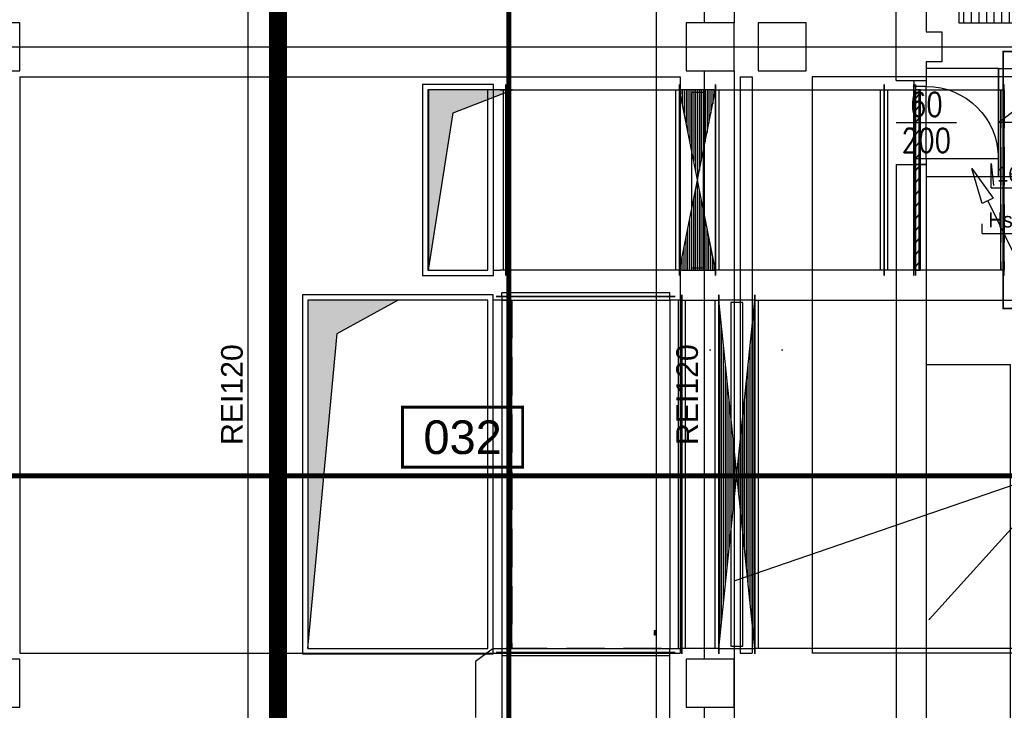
# Model space of a CAD drawing. Header units: centimetres. Extents: x -156440 to 298236, y -263599 to 81430.
# Tile 22 of 170: x 133674 to 141874, y -144757 to -139007. Entities that reach past the tile are written whole.
import ezdxf
from ezdxf.enums import TextEntityAlignment as Align

# ---------------------------------------------------------------- set-up
doc = ezdxf.new("R2010")
doc.units = ezdxf.units.CM
doc.header["$LTSCALE"] = 50
doc.header["$PDMODE"] = 35
doc.header["$PDSIZE"] = 0.1
for name, pattern in [('01-101 Went PP Poziom -2$0$DASHDOT2', [12.7, 6.35, -3.175, 0, -3.175]), ('01-101 Went PP Poziom -2$0$Przekrój 3a-3a$0$HIDDEN', [9.525, 6.35, -3.175]), ('Kondygnacja -2$0$DIVIDE', [31.75, 12.7, -6.35, 0, -6.35, 0, -6.35]), ('Kondygnacja -2$0$HIDDEN2', [4.7625, 3.175, -1.5875]), ('Kondygnacja -2$0$PHANTOM2', [31.75, 15.875, -3.175, 3.175, -3.175, 3.175, -3.175]), ('Osie rzutów$0$DASHDOT2', [12.7, 6.35, -3.175, 0, -3.175])]:
    doc.linetypes.add(name, pattern=pattern)
doc.layers.get('0').update_dxf_attribs({"color": 8})
doc.layers.get('DEFPOINTS').update_dxf_attribs({"color": 8})
for name, color, linetype in [('01-101 Went PP Poziom -2$0$L_linie przekrojowe', 213, 'Continuous'), ('01-101 Went PP Poziom -2$0$L_Nawiew', 3, 'Continuous'), ('01-101 Went PP Poziom -2$0$L_wymiary', 2, 'Continuous'), ('01-101 Went PP Poziom -2$0$L_Wywiew', 6, 'Continuous'), ('bgde-tekst', 7, 'Continuous'), ('Kondygnacja -2$0$ARCH_ETAPOWANIE', 8, 'Kondygnacja -2$0$DIVIDE'), ('Kondygnacja -2$0$ARCH_INFO_ETYK_DRZWI_IST', 8, 'Continuous'), ('Kondygnacja -2$0$ARCH_INFO_ODPORNOŚĆ OGNIOWA', 8, 'Continuous'), ('Kondygnacja -2$0$ARCH_INFO_OPISY', 8, 'Continuous'), ('Kondygnacja -2$0$ARCH_INFO_OPISY_IST', 8, 'Continuous'), ('Kondygnacja -2$0$ARCH_INFO_SCHODY_IST', 8, 'Continuous'), ('Kondygnacja -2$0$ARCH_KONSTR_POWYŻEJ RZUTU_IST', 8, 'Kondygnacja -2$0$HIDDEN2'), ('Kondygnacja -2$0$ARCH_MUROWANE_IST', 9, 'Continuous'), ('Kondygnacja -2$0$ARCH_ODWODNIENIE_IST', 8, 'Kondygnacja -2$0$PHANTOM2'), ('Kondygnacja -2$0$ARCH_SCHODY_IST', 8, 'Continuous'), ('Kondygnacja -2$0$ARCH_WIDOK_IST', 8, 'Continuous'), ('Kondygnacja -2$0$ARCH_ŚLUSARKA_DRZWI_IST', 8, 'Continuous'), ('Kondygnacja -2$0$ARCH_ŻELBET_IST', 9, 'Continuous'), ('Osie rzutów$0$ARCH_INFO_OSIE_IST', 8, 'Osie rzutów$0$DASHDOT2'), ('Pomieszczenia -2$0$ARCH_INFO_AREA_ETYKIETY_200', 8, 'Continuous')]:
    doc.layers.add(name, color=color, linetype=linetype)
doc.layers.add('01-101 Went PP Poziom -2$0$L_niedruk', color=6, linetype='Continuous', lineweight=13, plot=False)
for name, color, linetype, lineweight in [('bgde_fundamenty pod urządzenia', 7, 'Continuous', 35), ('Kondygnacja -2$0$_SP KORYTA', 8, 'Continuous', 25), ('Kondygnacja -2$0$ARCH_INFO_WYMIARY', 8, 'Continuous', 9)]:
    doc.layers.add(name, color=color, linetype=linetype, lineweight=lineweight)
doc.styles.add('Kondygnacja -2$0$Arial', font='ARIAL.TTF')
doc.styles.add('Kondygnacja -2$0$Kondygnacja -2$0$Standard', font='txt')
doc.styles.add('Kondygnacja -2$0$Romans', font='Romans.shx', dxfattribs={"width": 0.7})
doc.styles.add('Kondygnacja -2$0$ROMANS-50-CM', font='romans.shx', dxfattribs={"width": 0.8, "height": 10})
doc.styles.add('Kondygnacja -2$0$Standard', font='txt')
doc.styles.add('Pomieszczenia -2$0$Arial', font='ARIAL.TTF')
doc.dimstyles.new('Kondygnacja -2$0$ISO-25', dxfattribs={"dimtxt": 2.5, "dimasz": 2.5, "dimexe": 1.25, "dimexo": 0.625, "dimtad": 1, "dimtxsty": 'Kondygnacja -2$0$Standard', "dimcen": 2.5, "dimadec": 0, "dimazin": 0, "dimtfac": 1, "dimtmove": 0, "dimatfit": 3, "dimfxl": 0, "dimarcsym": 0})
doc.dimstyles.new('Kondygnacja -2$0$Kondygnacja -2$0$ISO-25', dxfattribs={"dimtxt": 2.5, "dimasz": 2.5, "dimexe": 1.25, "dimexo": 0.625, "dimtad": 1, "dimtxsty": 'Kondygnacja -2$0$Kondygnacja -2$0$Standard', "dimcen": 2.5, "dimadec": 0, "dimazin": 0, "dimtfac": 1, "dimtmove": 0, "dimatfit": 3, "dimfxl": 0, "dimarcsym": 0})
doc.dimstyles.new('Kondygnacja -2$0$Wymiary 1-100', dxfattribs={"dimtxt": 12, "dimasz": 10, "dimexe": 5, "dimexo": 0, "dimgap": 4, "dimtad": 1, "dimrnd": 0.5, "dimzin": 12, "dimdsep": 46, "dimtxsty": 'Kondygnacja -2$0$Romans', "dimblk": 'Kondygnacja -2$0$_Oblique', "dimcen": 10, "dimdle": 10, "dimclrt": 55, "dimazin": 0, "dimtfac": 1, "dimtmove": 1, "dimatfit": 3, "dimfxl": 0, "dimtolj": 1, "dimtzin": 0, "dimarcsym": 0})

# ---------------------------------------------------------------- blocks, each defined once
blk = doc.blocks.new('Osie rzutów')
at = {"layer": 'Osie rzutów$0$ARCH_INFO_OSIE_IST', "ltscale": 10}
for p, q in [((6200, 12510), (6200, 4800)), ((6200, 12510), (6200, 4571.18)), ((6260, 12510), (6260, 4623.26)), ((4436.24, 8000), (15156.54, 8000))]:
    blk.add_line(p, q, dxfattribs=at)
blk = doc.blocks.new('Kondygnacja -2$0$_Dot')
at = {"color": 0, "linetype": 'ByBlock', "lineweight": -2}
blk.add_line((-0.5, 0), (-1, 0), dxfattribs=at)
at = {"color": 0, "linetype": 'ByBlock', "const_width": 0.5}
blk.add_lwpolyline([(-0.25, 0, 1), (0.25, 0, 1)], format="xyb", close=True, dxfattribs=at)
blk = doc.blocks.new('Kondygnacja -2$0$_Oblique')
at = {"color": 0, "linetype": 'ByBlock', "lineweight": -2}
blk.add_line((-0.5, -0.5), (0.5, 0.5), dxfattribs=at)
blk = doc.blocks.new('*D189')
at = {"layer": 'DEFPOINTS', "color": 0}
for p in [(138630.1, -130791.8), (138630.1, -157431.8), (138974.1, -157431.8)]:
    blk.add_point(p, dxfattribs=at)
at = {"layer": 'Kondygnacja -2$0$ARCH_INFO_WYMIARY', "color": 0, "lineweight": -2}
for p, q in [((138974.1, -130781.8), (138974.1, -157441.8)), ((138966.1, -130791.8), (138979.1, -130791.8)), ((138966.1, -157431.8), (138979.1, -157431.8))]:
    blk.add_line(p, q, dxfattribs=at)
at = {"layer": 'Kondygnacja -2$0$ARCH_INFO_WYMIARY', "color": 0, "lineweight": -2, "xscale": 10, "yscale": 10, "zscale": 10}
for p, rotation in [((138974.1, -130791.8), 90), ((138974.1, -157431.8), 270)]:
    blk.add_blockref('Kondygnacja -2$0$_Oblique', p, dxfattribs=dict(at, rotation=rotation))
at = {"layer": 'Kondygnacja -2$0$ARCH_INFO_WYMIARY', "color": 55, "insert": (138964.1, -144111.8), "char_height": 12, "attachment_point": 5, "rotation": 90, "style": 'Kondygnacja -2$0$Romans'}
blk.add_mtext('\\A1;26640', dxfattribs=at)
blk = doc.blocks.new('Kondygnacja -2$0$Kondygnacja -2$0$_Dot')
at = {"color": 0, "linetype": 'ByBlock', "lineweight": -2}
blk.add_line((-0.5, 0), (-1, 0), dxfattribs=at)
at = {"color": 0, "linetype": 'ByBlock', "const_width": 0.5}
blk.add_lwpolyline([(-0.25, 0, 1), (0.25, 0, 1)], format="xyb", close=True, dxfattribs=at)
blk = doc.blocks.new('Kondygnacja -2$0$DRZWI60')
at = {"color": 0}
blk.add_line((-30, 0), (-30, 60), dxfattribs=at)
at = {"color": 0, "lineweight": -3}
for p, q in [((0, -25), (0, 25)), ((-30, 0), (30, 0))]:
    blk.add_line(p, q, dxfattribs=at)
for points in [[(-35, -10), (-30, -10), (-30, 0), (-35, 0)], [(30, -10), (35, -10), (35, 0), (30, 0)]]:
    blk.add_lwpolyline(points, close=True, dxfattribs=at)
blk.add_arc((-30, 0), 60, 0, 90, dxfattribs=at)
blk = doc.blocks.new('Kondygnacja -2$0$konstukcja stropu -2')
at = {"layer": 'Kondygnacja -2$0$ARCH_KONSTR_POWYŻEJ RZUTU_IST', "ltscale": 10}
for p, q in [((5625, 7975), (6175, 7975)), ((5625, 7975), (5625, 7495)), ((6175, 7975), (6175, 7495)), ((6225, 7975), (6225, 7495)), ((6225, 7975), (6235, 7975)), ((6235, 7975), (6235, 7495)), ((6835, 7975), (6285, 7975)), ((6285, 7975), (6285, 7495)), ((5625, 7495), (6175, 7495)), ((6225, 7495), (6235, 7495)), ((6835, 7495), (6285, 7495))]:
    blk.add_line(p, q, dxfattribs=at)
blk = doc.blocks.new('Pomieszczenia -2$0$etykieta_numer')
at = {"color": 0, "linetype": 'ByBlock', "const_width": 2.44}
blk.add_lwpolyline([(-50, -50), (-50, 0), (50, 0), (50, -50)], close=True, dxfattribs=at)
at = {"color": 0, "linetype": 'ByBlock', "style": 'Pomieszczenia -2$0$Arial'}
blk.add_attdef('AECAREA:NUMER_LOKALU', text='', height=28, dxfattribs=at).set_placement((0, -25), align=Align.MIDDLE)
blk = doc.blocks.new('*U489')
at = {"color": 0, "linetype": 'ByBlock', "lineweight": -2}
for p, q in [((470, 0, 750), (239, 0, 750)), ((500, 0, 750), (470, 0, 750)), ((239, 0, -750), (470, 0, -750)), ((470, 0, -750), (500, 0, -750))]:
    blk.add_line(p, q, dxfattribs=at)
at = {"linetype": 'Continuous', "lineweight": -3}
blk.add_line((470, 0, -750), (470, 0, 750), dxfattribs=at)
at = {"linetype": 'Continuous', "lineweight": -2}
for p, q in [((500, 0, 750), (500, 0, -750)), ((500, 0, 795), (500, 0, 750)), ((500, 0, -750), (500, 0, -795))]:
    blk.add_line(p, q, dxfattribs=at)
at = {"layer": '01-101 Went PP Poziom -2$0$L_niedruk', "linetype": 'Continuous', "lineweight": -3}
for p, q in [((239, 0, 750), (239, 0, -750)), ((239, 0, 750), (239, 0, 750)), ((239, 0, -750), (239, 0, 750)), ((239, 0, 750), (239, 0, 750)), ((239, 0, 750), (239, 0, -750)), ((239, 0, 750), (239, 0, -750)), ((254, 0, 750), (254, 0, -750)), ((254, 0, 750), (254, 0, 750)), ((254, 0, -750), (254, 0, 750)), ((239, 0, -750), (239, 0, -750)), ((239, 0, -750), (239, 0, -750)), ((254, 0, -750), (254, 0, -750))]:
    blk.add_line(p, q, dxfattribs=at)
at = {"layer": '01-101 Went PP Poziom -2$0$L_Wywiew', "linetype": '01-101 Went PP Poziom -2$0$Przekrój 3a-3a$0$HIDDEN', "lineweight": -3}
for p, q in [((-470, 0, 750), (-500, 0, 750)), ((-500, 0, 750), (-500, 0, -750)), ((239, 0, 750), (-470, 0, 750)), ((-470, 0, 750), (-470, 0, -750)), ((-500, 0, -750), (-470, 0, -750)), ((-470, 0, -750), (239, 0, -750))]:
    blk.add_line(p, q, dxfattribs=at)
blk = doc.blocks.new('*U452')
at = {"linetype": 'Continuous', "lineweight": -2}
for p, q in [((-702.5, 0, 750), (-702.5, 0, 795)), ((-702.5, 0, -750), (-702.5, 0, 750)), ((702.5, 0, 750), (702.5, 0, -750)), ((702.5, 0, 795), (702.5, 0, 750)), ((-702.5, 0, -795), (-702.5, 0, -750)), ((702.5, 0, -750), (702.5, 0, -795))]:
    blk.add_line(p, q, dxfattribs=at)
at = {"color": 0, "linetype": 'ByBlock', "lineweight": -2}
for p, q in [((702.5, 0, 750), (-702.5, 0, 750)), ((-702.5, 0, -750), (702.5, 0, -750))]:
    blk.add_line(p, q, dxfattribs=at)
at = {"linetype": 'Continuous', "lineweight": -3}
for p, q in [((-672.5, 0, -750), (-672.5, 0, 750)), ((672.5, 0, -750), (672.5, 0, 750))]:
    blk.add_line(p, q, dxfattribs=at)
blk = doc.blocks.new('*U451')
at = {"linetype": 'Continuous', "lineweight": -3}
for p, q in [((-150, 0, -750), (150, 0, 750)), ((150, 0, -750), (-150, 0, 750)), ((-142.9, 0, 750), (-142.9, 0, 714.4)), ((-127, 0, 750), (-127, 0, 635)), ((-111.1, 0, 750), (-111.1, 0, 555.6)), ((-95.2, 0, 750), (-95.2, 0, 476.3)), ((-79.4, 0, 750), (-79.4, 0, 396.9)), ((-63.5, 0, 750), (-63.5, 0, 317.5)), ((-50, 0, 730), (50, 0, 730)), ((-50, 0, -730), (-50, 0, 730)), ((-47.6, 0, 750), (-47.6, 0, 238.1)), ((-31.8, 0, 750), (-31.8, 0, 158.8)), ((-15.9, 0, 750), (-15.9, 0, 79.4)), ((0, 0, 750), (0, 0)), ((0, 0, 750), (0, 0)), ((0, 0, -750), (0, 0)), ((0, 0, -750), (0, 0)), ((15.9, 0, 750), (15.9, 0, 79.4)), ((31.8, 0, 750), (31.8, 0, 158.8)), ((47.6, 0, 750), (47.6, 0, 238.1)), ((50, 0, 730), (50, 0, -730)), ((63.5, 0, 750), (63.5, 0, 317.5)), ((79.4, 0, 750), (79.4, 0, 396.9)), ((95.2, 0, 750), (95.2, 0, 476.3)), ((111.1, 0, 750), (111.1, 0, 555.6)), ((127, 0, 750), (127, 0, 635)), ((142.9, 0, 750), (142.9, 0, 714.4)), ((-142.9, 0, -750), (-142.9, 0, -714.4)), ((-127, 0, -750), (-127, 0, -635)), ((-111.1, 0, -750), (-111.1, 0, -555.6)), ((-95.2, 0, -750), (-95.2, 0, -476.2)), ((-79.4, 0, -750), (-79.4, 0, -396.9)), ((-63.5, 0, -750), (-63.5, 0, -317.5)), ((50, 0, -730), (-50, 0, -730)), ((-47.6, 0, -750), (-47.6, 0, -238.1)), ((-31.8, 0, -750), (-31.8, 0, -158.7)), ((-15.9, 0, -750), (-15.9, 0, -79.4)), ((15.9, 0, -750), (15.9, 0, -79.4)), ((31.8, 0, -750), (31.8, 0, -158.7)), ((47.6, 0, -750), (47.6, 0, -238.1)), ((63.5, 0, -750), (63.5, 0, -317.5)), ((79.4, 0, -750), (79.4, 0, -396.9)), ((95.2, 0, -750), (95.2, 0, -476.2)), ((111.1, 0, -750), (111.1, 0, -555.6)), ((127, 0, -750), (127, 0, -635)), ((142.9, 0, -750), (142.9, 0, -714.4))]:
    blk.add_line(p, q, dxfattribs=at)
at = {"linetype": 'Continuous', "lineweight": -2}
for p, q in [((-150, 0, 750), (-150, 0, 795)), ((-150, 0, -750), (-150, 0, 750)), ((150, 0, 750), (150, 0, -750)), ((150, 0, 795), (150, 0, 750)), ((-150, 0, -795), (-150, 0, -750)), ((150, 0, -750), (150, 0, -795))]:
    blk.add_line(p, q, dxfattribs=at)
at = {"color": 0, "linetype": 'ByBlock', "lineweight": -2}
for p, q in [((-150, 0, 750), (150, 0, 750)), ((150, 0, -750), (-150, 0, -750))]:
    blk.add_line(p, q, dxfattribs=at)
blk = doc.blocks.new('*U450')
at = {"linetype": 'Continuous', "lineweight": -2}
for p, q in [((-722.5, 0, 750), (-722.5, 0, 795)), ((-722.5, 0, -750), (-722.5, 0, 750)), ((722.5, 0, 750), (722.5, 0, -750)), ((722.5, 0, 795), (722.5, 0, 750)), ((-722.5, 0, -795), (-722.5, 0, -750)), ((722.5, 0, -750), (722.5, 0, -795))]:
    blk.add_line(p, q, dxfattribs=at)
at = {"color": 0, "linetype": 'ByBlock', "lineweight": -2}
for p, q in [((722.5, 0, 750), (-722.5, 0, 750)), ((-722.5, 0, -750), (722.5, 0, -750))]:
    blk.add_line(p, q, dxfattribs=at)
at = {"linetype": 'Continuous', "lineweight": -3}
for p, q in [((-692.5, 0, -750), (-692.5, 0, 750)), ((692.5, 0, -750), (692.5, 0, 750))]:
    blk.add_line(p, q, dxfattribs=at)
blk = doc.blocks.new('*U483')
at = {"linetype": 'Continuous', "lineweight": -2}
for p, q in [((-2958.5, 0, 1450), (-2958.5, 0, 1495)), ((-2958.5, 0, -1495), (-2958.5, 0, -1450))]:
    blk.add_line(p, q, dxfattribs=at)
at = {"layer": '01-101 Went PP Poziom -2$0$L_Nawiew', "linetype": '01-101 Went PP Poziom -2$0$Przekrój 3a-3a$0$HIDDEN', "lineweight": -3}
for p, q in [((2958.5, 0, 1450), (-2958.5, 0, 1450)), ((2958.5, 0, 1450), (2958.5, 0, -1450)), ((-2958.5, 0, -1450), (2958.5, 0, -1450))]:
    blk.add_line(p, q, dxfattribs=at)
blk = doc.blocks.new('*U481')
at = {"linetype": 'Continuous', "lineweight": -2}
for p, q in [((-2957.5, 0, 1450), (-2957.5, 0, 1495)), ((-2957.5, 0, -1450), (-2957.5, 0, 1450)), ((2957.5, 0, 1450), (2957.5, 0, -1450)), ((2957.5, 0, 1495), (2957.5, 0, 1450)), ((-2957.5, 0, -1495), (-2957.5, 0, -1450)), ((2957.5, 0, -1450), (2957.5, 0, -1495))]:
    blk.add_line(p, q, dxfattribs=at)
at = {"color": 0, "linetype": 'ByBlock', "lineweight": -2}
for p, q in [((2957.5, 0, 1450), (-2957.5, 0, 1450)), ((-2957.5, 0, -1450), (2957.5, 0, -1450))]:
    blk.add_line(p, q, dxfattribs=at)
at = {"linetype": 'Continuous', "lineweight": -3}
for p, q in [((-2927.5, 0, -1450), (-2927.5, 0, 1450)), ((2927.5, 0, -1450), (2927.5, 0, 1450))]:
    blk.add_line(p, q, dxfattribs=at)
blk = doc.blocks.new('*U447')
at = {"linetype": 'Continuous', "lineweight": -3}
for p, q in [((0, 360, 795), (0, -230, 795)), ((0, 360, -795), (0, 360, 795)), ((0, -230, -795), (0, 360, -795)), ((0, -230, 795), (0, -230, -795)), ((0, -315, 750), (0, -315, -750))]:
    blk.add_line(p, q, dxfattribs=at)
at = {"color": 0, "linetype": 'ByBlock', "lineweight": -2}
for p, q in [((0, -285, -750), (0, -230, -750)), ((0, -230, 750), (0, -285, 750)), ((0, -335, 750), (0, -285, 750)), ((0, -285, -750), (0, -335, -750))]:
    blk.add_line(p, q, dxfattribs=at)
at = {"linetype": 'Continuous', "lineweight": -2}
for p, q in [((0, -335, 750), (0, -335, -750)), ((0, -335, -750), (0, -335, -795)), ((0, -335, 795), (0, -335, 750))]:
    blk.add_line(p, q, dxfattribs=at)
blk = doc.blocks.new('*U446')
at = {"linetype": 'Continuous', "lineweight": -2}
for p, q in [((-1480, 745), (-1480, 700)), ((1480, 700), (1480, 745)), ((-1480, 700), (-1480, -700)), ((1480, -700), (1480, 700)), ((-1480, -700), (-1480, -745)), ((1480, -745), (1480, -700)), ((-1495, -800), (-1450, -800)), ((-1450, -800), (1450, -800)), ((1450, -800), (1495, -800))]:
    blk.add_line(p, q, dxfattribs=at)
at = {"color": 0, "linetype": 'ByBlock', "lineweight": -2}
for p, q in [((1480, 700), (-1480, 700)), ((-1480, -700), (-1450, -700)), ((1450, -700), (-1450, -700)), ((-1450, -700), (-1450, -800)), ((1450, -800), (1450, -700)), ((1450, -700), (1480, -700))]:
    blk.add_line(p, q, dxfattribs=at)
at = {"linetype": 'Continuous', "lineweight": -3}
for p, q in [((-1450, 700), (-1450, -700)), ((1450, 700), (1450, -700)), ((1450, -770), (-1450, -770))]:
    blk.add_line(p, q, dxfattribs=at)
blk = doc.blocks.new('*U434')
at = {"linetype": 'Continuous', "lineweight": -2}
for p, q in [((0, -295, -795), (0, 295, -795)), ((0, 295, -795), (0, 295, 795)), ((0, 295, 795), (0, -295, 795)), ((0, -295, 795), (0, -295, -795))]:
    blk.add_line(p, q, dxfattribs=at)
at = {"color": 0, "linetype": 'ByBlock', "lineweight": -2}
for p, q in [((0, -250, -750), (0, 250, -750)), ((0, 250, -750), (0, 250, 750)), ((0, 250, 750), (0, -250, 750)), ((0, -250, 750), (0, -250, -750))]:
    blk.add_line(p, q, dxfattribs=at)
blk = doc.blocks.new('*U430')
at = {"linetype": 'Continuous', "lineweight": -3}
for p, q in [((-150, 0, -1450), (150, 0, 1450)), ((150, 0, -1450), (-150, 0, 1450)), ((-142.9, 0, -1381.1), (-142.9, 0, 1381.1)), ((-127, 0, -1227.7), (-127, 0, 1227.7)), ((-111.1, 0, -1074.2), (-111.1, 0, 1074.2)), ((-95.2, 0, -920.7), (-95.2, 0, 920.8)), ((-79.4, 0, -767.3), (-79.4, 0, 767.3)), ((-63.5, 0, -613.8), (-63.5, 0, 613.8)), ((-50, 0, 1430), (50, 0, 1430)), ((-50, 0, -1430), (-50, 0, 1430)), ((-47.6, 0, -460.4), (-47.6, 0, 460.4)), ((-31.8, 0, -306.9), (-31.8, 0, 306.9)), ((-15.9, 0, -153.5), (-15.9, 0, 153.5)), ((15.9, 0, -153.5), (15.9, 0, 153.5)), ((31.8, 0, -306.9), (31.8, 0, 306.9)), ((47.6, 0, -460.4), (47.6, 0, 460.4)), ((50, 0, 1430), (50, 0, -1430)), ((63.5, 0, -613.8), (63.5, 0, 613.8)), ((79.4, 0, -767.3), (79.4, 0, 767.3)), ((95.2, 0, -920.7), (95.2, 0, 920.8)), ((111.1, 0, -1074.2), (111.1, 0, 1074.2)), ((127, 0, -1227.7), (127, 0, 1227.7)), ((142.9, 0, -1381.1), (142.9, 0, 1381.1)), ((50, 0, -1430), (-50, 0, -1430))]:
    blk.add_line(p, q, dxfattribs=at)
at = {"linetype": 'Continuous', "lineweight": -2}
for p, q in [((-150, 0, 1450), (-150, 0, 1495)), ((-150, 0, -1450), (-150, 0, 1450)), ((150, 0, 1450), (150, 0, -1450)), ((150, 0, 1495), (150, 0, 1450)), ((-150, 0, -1495), (-150, 0, -1450)), ((150, 0, -1450), (150, 0, -1495))]:
    blk.add_line(p, q, dxfattribs=at)
at = {"color": 0, "linetype": 'ByBlock', "lineweight": -2}
for p, q in [((-150, 0, 1450), (150, 0, 1450)), ((150, 0, -1450), (-150, 0, -1450))]:
    blk.add_line(p, q, dxfattribs=at)
blk = doc.blocks.new('*U429')
at = {"linetype": 'Continuous', "lineweight": -2}
for p, q in [((-154, 0, 1450), (-154, 0, 1495)), ((-154, 0, -1450), (-154, 0, 1450)), ((154, 0, 1450), (154, 0, -1450)), ((154, 0, 1495), (154, 0, 1450)), ((-154, 0, -1495), (-154, 0, -1450)), ((154, 0, -1450), (154, 0, -1495))]:
    blk.add_line(p, q, dxfattribs=at)
at = {"color": 0, "linetype": 'ByBlock', "lineweight": -2}
for p, q in [((154, 0, 1450), (-154, 0, 1450)), ((-154, 0, -1450), (154, 0, -1450))]:
    blk.add_line(p, q, dxfattribs=at)
at = {"linetype": 'Continuous', "lineweight": -3}
for p, q in [((-124, 0, -1450), (-124, 0, 1450)), ((124, 0, -1450), (124, 0, 1450))]:
    blk.add_line(p, q, dxfattribs=at)
blk = doc.blocks.new('*U468')
at = {"layer": '01-101 Went PP Poziom -2$0$L_Nawiew', "linetype": '01-101 Went PP Poziom -2$0$Przekrój 3a-3a$0$HIDDEN', "lineweight": -3}
for p, q in [((-150, 0, 1450), (-150, 0, -1450)), ((-150, 0, 1450), (150, 0, 1450)), ((150, 0, 1450), (150, 0, -1450)), ((150, 0, -1450), (-150, 0, -1450))]:
    blk.add_line(p, q, dxfattribs=at)
blk = doc.blocks.new('*U428')
at = {"layer": '01-101 Went PP Poziom -2$0$L_Nawiew', "linetype": '01-101 Went PP Poziom -2$0$Przekrój 3a-3a$0$HIDDEN', "lineweight": -3}
for p, q in [((861.5, 0, 1450), (-861.5, 0, 1450)), ((-861.5, 0, 1450), (-861.5, 0, -1450)), ((861.5, 0, 1450), (861.5, 0, -1450)), ((-861.5, 0, -1450), (861.5, 0, -1450))]:
    blk.add_line(p, q, dxfattribs=at)
blk = doc.blocks.new('*U476')
at = {"linetype": 'Continuous', "lineweight": -2}
for p, q in [((-369.5, 0, 750), (-369.5, 0, 795)), ((-369.5, 0, -750), (-369.5, 0, 750)), ((369.5, 0, 750), (369.5, 0, -750)), ((369.5, 0, 795), (369.5, 0, 750)), ((-369.5, 0, -795), (-369.5, 0, -750)), ((369.5, 0, -750), (369.5, 0, -795))]:
    blk.add_line(p, q, dxfattribs=at)
at = {"color": 0, "linetype": 'ByBlock', "lineweight": -2}
for p, q in [((369.5, 0, 750), (-369.5, 0, 750)), ((-369.5, 0, -750), (369.5, 0, -750))]:
    blk.add_line(p, q, dxfattribs=at)
at = {"linetype": 'Continuous', "lineweight": -3}
for p, q in [((-339.5, 0, -750), (-339.5, 0, 750)), ((339.5, 0, -750), (339.5, 0, 750))]:
    blk.add_line(p, q, dxfattribs=at)
at = {"layer": '01-101 Went PP Poziom -2$0$L_niedruk', "linetype": 'Continuous', "lineweight": -3}
for p, q in [((329.5, 0, 750), (369.5, 0, 750)), ((369.5, 0, 750), (329.5, 0, 750)), ((329.5, 0, -750), (329.5, 0, 750)), ((329.5, 0, 750), (329.5, 0, 750)), ((329.5, 0, -750), (329.5, 0, 750)), ((369.5, 0, -750), (369.5, 0, 750)), ((369.5, 0, 750), (369.5, 0, 750)), ((369.5, 0, 750), (369.5, 0, -750)), ((369.5, 0, 795), (369.5, 0, -795)), ((369.5, 0, 795), (369.5, 0, 795)), ((369.5, 0, -795), (369.5, 0, 795)), ((369.5, 0, 750), (369.5, 0, -750)), ((369.5, 0, 750), (369.5, 0, 750)), ((369.5, 0, -750), (369.5, 0, 750)), ((369.5, 0, 750), (369.5, 0, 750)), ((369.5, 0, -750), (369.5, 0, 750)), ((369.5, 0, -750), (369.5, 0, 750)), ((369.5, 0, 750), (369.5, 0, 750)), ((369.5, 0, 750), (369.5, 0, -750)), ((369.5, 0, 750), (369.5, 0, -750)), ((329.5, 0, -750), (329.5, 0, -750)), ((369.5, 0, -750), (329.5, 0, -750)), ((329.5, 0, -750), (369.5, 0, -750)), ((369.5, 0, -750), (369.5, 0, -750)), ((369.5, 0, -795), (369.5, 0, -795)), ((369.5, 0, -750), (369.5, 0, -750)), ((369.5, 0, -750), (369.5, 0, -750)), ((369.5, 0, -750), (369.5, 0, -750))]:
    blk.add_line(p, q, dxfattribs=at)
blk = doc.blocks.new('*U475')
at = {"color": 0, "linetype": 'ByBlock', "lineweight": -2}
for p, q in [((-15, 0, 795), (-15, 0, -795)), ((0, 0, -750), (0, 0, -795)), ((0, 0, 750), (0, 0, -750)), ((40, 0, -750), (0, 0, -750)), ((40, 0, 750), (40, 0, -750)), ((0, 0, 795), (0, 0, 750)), ((0, 0, 750), (40, 0, 750))]:
    blk.add_line(p, q, dxfattribs=at)
at = {"linetype": 'Continuous', "lineweight": -3}
for p, q in [((0, 0, -675), (40, 0, -730)), ((0, 0, -575), (40, 0, -630)), ((0, 0, -475), (40, 0, -530)), ((0, 0, -375), (40, 0, -430)), ((0, 0, -275), (40, 0, -330)), ((0, 0, -175), (40, 0, -230)), ((0, 0, -75), (40, 0, -130)), ((0, 0, 25), (40, 0, -30)), ((0, 0, 125), (40, 0, 70)), ((0, 0, 225), (40, 0, 170)), ((0, 0, 325), (40, 0, 270)), ((0, 0, 425), (40, 0, 370)), ((0, 0, 525), (40, 0, 470)), ((0, 0, 625), (40, 0, 570)), ((0, 0, 725), (40, 0, 670))]:
    blk.add_line(p, q, dxfattribs=at)
at = {"layer": '01-101 Went PP Poziom -2$0$L_niedruk', "linetype": 'Continuous', "lineweight": -3}
for p, q in [((-15, 0, -750), (-15, 0, 750)), ((-15, 0, -750), (-15, 0, -750)), ((-15, 0, 750), (-15, 0, -750)), ((0, 0, 750), (0, 0, -750)), ((0, 0, -750), (0, 0, -750)), ((0, 0, -750), (0, 0, 750)), ((0, 0, -795), (0, 0, 795)), ((0, 0, -795), (0, 0, -795)), ((0, 0, 795), (0, 0, -795)), ((0, 0, -750), (0, 0, 750)), ((0, 0, -750), (0, 0, -750)), ((0, 0, 750), (0, 0, -750)), ((40, 0, -750), (0, 0, -750)), ((0, 0, -750), (0, 0, -750)), ((0, 0, 750), (0, 0, -750)), ((0, 0, -750), (40, 0, -750)), ((0, 0, 750), (0, 0, -750)), ((0, 0, -750), (0, 0, 750)), ((0, 0, -750), (0, 0, -750)), ((0, 0, 750), (0, 0, -750)), ((40, 0, 750), (40, 0, -750)), ((40, 0, -750), (40, 0, -750)), ((40, 0, 750), (40, 0, -750)), ((-15, 0, 750), (-15, 0, 750)), ((0, 0, 750), (0, 0, 750)), ((0, 0, 795), (0, 0, 795)), ((0, 0, 750), (0, 0, 750)), ((0, 0, 750), (40, 0, 750)), ((0, 0, 750), (0, 0, 750)), ((40, 0, 750), (0, 0, 750)), ((0, 0, 750), (0, 0, 750)), ((40, 0, 750), (40, 0, 750))]:
    blk.add_line(p, q, dxfattribs=at)
blk = doc.blocks.new('*U423')
at = {"linetype": 'Continuous', "lineweight": -3}
for p, q in [((0, 885, 1495), (0, -705, 1495)), ((0, 885, -1495), (0, 885, 1495)), ((0, -705, -1495), (0, 885, -1495)), ((0, -705, 1495), (0, -705, -1495))]:
    blk.add_line(p, q, dxfattribs=at)
at = {"color": 0, "linetype": 'ByBlock', "lineweight": -2}
for p, q in [((0, -775, -1450), (0, -705, -1450)), ((0, -705, 1450), (0, -775, 1450))]:
    blk.add_line(p, q, dxfattribs=at)
at = {"layer": '01-101 Went PP Poziom -2$0$L_Nawiew', "linetype": '01-101 Went PP Poziom -2$0$Przekrój 3a-3a$0$HIDDEN', "lineweight": -3}
for p, q in [((0, -810, -1450), (0, -775, -1450)), ((0, -775, 1450), (0, -810, 1450)), ((0, -860, 1450), (0, -810, 1450)), ((0, -810, -1450), (0, -860, -1450)), ((0, -860, 1450), (0, -860, -1450))]:
    blk.add_line(p, q, dxfattribs=at)
blk = doc.blocks.new('*U422')
at = {"linetype": 'Continuous', "lineweight": -2}
for p, q in [((0, -1495, -795), (0, 1495, -795)), ((0, 1495, -795), (0, 1495, 795)), ((0, 1495, 795), (0, -1495, 795)), ((0, -1495, 795), (0, -1495, -795))]:
    blk.add_line(p, q, dxfattribs=at)
at = {"color": 0, "linetype": 'ByBlock', "lineweight": -2}
for p, q in [((0, -1450, -750), (0, 1450, -750)), ((0, 1450, -750), (0, 1450, 750)), ((0, 1450, 750), (0, -1450, 750)), ((0, -1450, 750), (0, -1450, -750))]:
    blk.add_line(p, q, dxfattribs=at)
blk = doc.blocks.new('*U420')
at = {"linetype": 'Continuous', "lineweight": -2}
for p, q in [((-1280.5, 745), (-1280.5, 700)), ((-1280.5, 700), (-1280.5, -700)), ((-1280.5, -700), (-1280.5, -745)), ((1280.5, -745), (1280.5, -744.7))]:
    blk.add_line(p, q, dxfattribs=at)
at = {"color": 0, "linetype": 'ByBlock', "lineweight": -2}
for p, q in [((1280.5, 700), (-1280.5, 700)), ((-1280.5, -700), (1280.5, -700))]:
    blk.add_line(p, q, dxfattribs=at)
at = {"linetype": 'Continuous', "lineweight": -3}
for p, q in [((-1250.5, 700), (-1250.5, -700)), ((1250.5, 700), (1250.5, -700))]:
    blk.add_line(p, q, dxfattribs=at)
at = {"layer": '01-101 Went PP Poziom -2$0$L_niedruk', "linetype": 'Continuous', "lineweight": -3}
for p, q in [((-1280.5, 662.1), (-1280.5, 662.1)), ((-1280.5, 662.1), (-1280.5, 662.1)), ((-1280.5, -87.9), (-1280.5, -87.9)), ((-1280.5, -87.9), (-1280.5, -87.9))]:
    blk.add_line(p, q, dxfattribs=at)
blk = doc.blocks.new('*U419')
at = {"linetype": 'Continuous', "lineweight": -2}
for p, q in [((0, 745), (0, 700)), ((0, 700), (0, -700)), ((0, -700), (0, -745))]:
    blk.add_line(p, q, dxfattribs=at)
at = {"color": 0, "linetype": 'ByBlock', "lineweight": -2}
for p, q in [((0, 700), (30, 700)), ((30, -700), (30, 700)), ((0, -700), (30, -700))]:
    blk.add_line(p, q, dxfattribs=at)
blk = doc.blocks.new('*a659')
at = {"layer": 'bgde-tekst'}
blk.add_line((0, 0), (1300, 0), dxfattribs=at)
blk = doc.blocks.new('*a726')
at = {"layer": 'bgde-tekst'}
for q in [(0, 200), (1008.3, 0)]:
    blk.add_line((0, 0), q, dxfattribs=at)

msp = doc.modelspace()

# ---------------------------------------------------------------- hatches: boundary and pattern name
at = {"layer": '01-101 Went PP Poziom -2$0$L_Nawiew'}
msp.add_hatch(color=256, dxfattribs=at).paths.add_polyline_path([(136073.743, -144241.381), (136319.251, -141619.122), (136823.372, -141341.757), (136073.7, -141341.757)])
at = {"layer": '01-101 Went PP Poziom -2$0$L_Wywiew'}
msp.add_hatch(color=256, dxfattribs=at).paths.add_polyline_path([(137079.354, -141091.575), (137282.7, -139782.447), (137779.074, -139591.931), (137079.429, -139591.931)])
at = {"layer": 'Kondygnacja -2$0$ARCH_ODWODNIENIE_IST'}
h = msp.add_hatch(dxfattribs=at)
h.set_pattern_fill('ANSI31', color=256, scale=20, angle=45, style=0)
h.set_pattern_definition([(90, (1103688.42, 51113.93), (-63.5, 1e-14), [])])
h.paths.add_polyline_path([(141494.241, -139031.769), (158104.241, -139031.769), (158104.241, -138711.769), (141494.241, -138711.769)])

# ---------------------------------------------------------------- linework, layer by layer
at = {"layer": '01-101 Went PP Poziom -2$0$L_linie przekrojowe', "linetype": '01-101 Went PP Poziom -2$0$DASHDOT2', "const_width": 42, "elevation": -9055}
msp.add_lwpolyline([(137746.861, -138243.57), (137746.861, -158000.738)], dxfattribs=at)
at = {"layer": '01-101 Went PP Poziom -2$0$L_linie przekrojowe', "linetype": '01-101 Went PP Poziom -2$0$DASHDOT2', "const_width": 42}
msp.add_lwpolyline([(155226.71, -142805.497), (130884.99, -142805.761)], dxfattribs=at)
at = {"layer": '01-101 Went PP Poziom -2$0$L_Nawiew'}
msp.add_lwpolyline([(136073.743, -144241.381), (136319.251, -141619.122), (136823.372, -141341.757), (136073.7, -141341.757), (136073.743, -144241.381)], dxfattribs=at)
at = {"layer": '01-101 Went PP Poziom -2$0$L_wymiary'}
for p, q in [((137618.533, -144241.628, -9212), (137470.21, -144350.857)), ((137470.21, -144350.857), (137470.21, -144816.1))]:
    msp.add_line(p, q, dxfattribs=at)
at = {"layer": '01-101 Went PP Poziom -2$0$L_Wywiew', "elevation": -6896}
msp.add_lwpolyline([(137079.354, -141091.575), (137282.7, -139782.447), (137779.074, -139591.931), (137079.429, -139591.931), (137079.354, -141091.575)], dxfattribs=at)
at = {"layer": 'bgde-tekst'}
for points in [[(141763.976, -140205.304), (141783.026, -140386.254), (141783.026, -140386.254)], [(141689.856, -140786.697), (141689.856, -140705.198), (141689.856, -140705.198)]]:
    msp.add_lwpolyline(points, dxfattribs=at)
at = {"layer": 'bgde_fundamenty pod urządzenia', "elevation": -25489.999}
msp.add_lwpolyline([(148263.645, -139271.445), (141863.578, -139271.445), (141863.578, -141411.445), (148263.645, -141411.445)], close=True, dxfattribs=at)
at = {"layer": 'Kondygnacja -2$0$ARCH_ETAPOWANIE', "ltscale": 10, "const_width": 150, "elevation": -3480}
msp.add_lwpolyline([(158104.241, -127431.771), (158104.241, -157231.769), (135824.241, -157231.769), (135824.241, -130541.769), (126714.241, -130541.769), (126714.241, -129691.769), (126714.241, -129691.769), (126714.241, -120621.769), (126714.241, -120621.769), (131274.241, -120621.769), (132658.763, -120621.769), (135524.241, -120621.769), (135524.241, -120621.769), (135524.241, -96871.769)], dxfattribs=at)
at = {"layer": 'Kondygnacja -2$0$ARCH_INFO_OPISY_IST', "ltscale": 0.5, "elevation": -3480}
msp.add_lwpolyline([(141690.345, -140536.22), (141603.003, -140244.894), (141780.108, -140492.146)], close=True, dxfattribs=at)
msp.add_lwpolyline([(141735.227, -140514.183), (142393.743, -141855.33)], dxfattribs=at)
at = {"layer": 'Kondygnacja -2$0$ARCH_INFO_OPISY_IST', "elevation": -3480}
msp.add_lwpolyline([(141316.466, -142477.477, 0, 0, 0), (141503.227, -142477.477, 100, 0, 0), (141805.347, -142477.477, 0, 0, 0)], format="xyseb", dxfattribs=at)
at = {"layer": 'Kondygnacja -2$0$ARCH_INFO_SCHODY_IST'}
for p, q in [((141824.241, -139861.769, -3480), (142011.277, -139721.14, -3480)), ((142724.241, -139861.769, -3480), (141824.241, -139861.769, -3480))]:
    msp.add_line(p, q, dxfattribs=at)
at = {"layer": 'Kondygnacja -2$0$ARCH_MUROWANE_IST', "ltscale": 4}
for p, q in [((139624.241, -133431.769, -3480), (139624.241, -139031.769, -3480)), ((139374.241, -134131.769, -3480), (139374.241, -139031.769, -3480)), ((135574.241, -135431.769, -3480), (135574.241, -157681.769, -3480)), ((135824.241, -135431.769, -3480), (135824.241, -157431.769, -3480)), ((140974.241, -139511.735, -3480), (140974.241, -136461.769, -3480)), ((141224.241, -136711.769, -3480), (141224.241, -139106.769, -3480)), ((141224.241, -139106.769, -3480), (141354.241, -139106.769, -3480)), ((141354.241, -139106.769, -3480), (141354.241, -139356.769, -3480)), ((141224.241, -139356.769, -3480), (141224.241, -139511.735, -3480)), ((141354.241, -139356.769, -3480), (141224.241, -139356.769, -3480)), ((139374.241, -139431.769, -3480), (139374.241, -144331.769, -3480)), ((139624.241, -139431.769, -3480), (139624.241, -145031.769, -3480)), ((140974.241, -139511.735, -3480), (141224.241, -139511.735, -3480)), ((140974.241, -140211.735, -3480), (140974.241, -153861.769, -3480)), ((140974.241, -140211.735, -3480), (141224.241, -140211.735, -3480)), ((141224.241, -140211.735, -3480), (141224.241, -145106.769, -3480)), ((139374.241, -144731.769, -3480), (139374.241, -145031.769, -3480))]:
    msp.add_line(p, q, dxfattribs=at)
at = {"layer": 'Kondygnacja -2$0$ARCH_SCHODY_IST'}
for p, q in [((141824.241, -139411.769, -3480), (141824.241, -140311.769, -3480)), ((141824.241, -139411.769, -3480), (142724.241, -139411.769, -3480)), ((141824.241, -140311.769, -3480), (142724.241, -140311.769, -3480))]:
    msp.add_line(p, q, dxfattribs=at)
at = {"layer": 'Kondygnacja -2$0$ARCH_SCHODY_IST', "elevation": -3480}
msp.add_lwpolyline([(141224.241, -140311.769), (141824.241, -140311.769), (141824.241, -139411.769), (141224.241, -139411.769)], dxfattribs=at)
at = {"layer": 'Kondygnacja -2$0$ARCH_WIDOK_IST', "elevation": -3480}
msp.add_lwpolyline([(141494.241, -139031.769), (158104.241, -139031.769), (158104.241, -138711.769), (141494.241, -138711.769)], close=True, dxfattribs=at)
msp.add_lwpolyline([(141924.241, -148031.769), (141924.241, -141881.769), (141224.241, -141881.769)], dxfattribs=at)
at = {"layer": 'Kondygnacja -2$0$ARCH_ŻELBET_IST', "ltscale": 4, "elevation": -3480}
for points in [[(133174.241, -139431.769), (133674.241, -139431.769), (133674.241, -139031.769), (133174.241, -139031.769)], [(139224.241, -139431.769), (139624.241, -139431.769), (139624.241, -139031.769), (139224.241, -139031.769)], [(139824.241, -139431.769), (140224.241, -139431.769), (140224.241, -139031.769), (139824.241, -139031.769)], [(133174.241, -144731.769), (133674.241, -144731.769), (133674.241, -144331.769), (133174.241, -144331.769)], [(139224.241, -144731.769), (139624.241, -144731.769), (139624.241, -144331.769), (139224.241, -144331.769)]]:
    msp.add_lwpolyline(points, close=True, dxfattribs=at)

# ---------------------------------------------------------------- block references
at = {"layer": '01-101 Went PP Poziom -2$0$L_Nawiew', "linetype": 'Continuous', "extrusion": (0, -1, 8.09131e-13)}
msp.add_blockref('*U475', (141134.712, -8020, 140341.769), dxfattribs=at)
at = {"layer": '01-101 Went PP Poziom -2$0$L_Nawiew', "linetype": 'Continuous', "extrusion": (-1.22465e-16, 1, -8.09131e-13)}
msp.add_blockref('*U476', (-141504.212, -8020, -140341.769), dxfattribs=at)
at = {"layer": '01-101 Went PP Poziom -2$0$L_Nawiew', "linetype": 'Continuous', "extrusion": (1.22465e-16, -1, 6.42808e-13), "rotation": 90}
msp.add_blockref('*U423', (136913.533, -9212, 142791.628), dxfattribs=at)
at = {"layer": '01-101 Went PP Poziom -2$0$L_Nawiew', "linetype": 'Continuous', "extrusion": (-1, 0, 3.44509e-16), "rotation": 90}
msp.add_blockref('*U422', (142791.628, -7761.5, -136823.533), dxfattribs=at)
at = {"layer": '01-101 Went PP Poziom -2$0$L_Nawiew', "linetype": 'Continuous', "extrusion": (-1.22465e-16, 1, -2.30704e-13)}
for name, p in [('*U428', (-138635.01, -9302, -142791.628)), ('*U468', (-139646.51, -9302, -142791.628))]:
    msp.add_blockref(name, p, dxfattribs=at)
at = {"layer": '01-101 Went PP Poziom -2$0$L_Nawiew', "linetype": 'Continuous', "extrusion": (-1.22465e-16, 1, -1.13698e-12)}
msp.add_blockref('*U483', (-142755.01, -9302, -142791.628), dxfattribs=at)
at = {"layer": '01-101 Went PP Poziom -2$0$L_Wywiew', "linetype": 'Continuous', "extrusion": (4.44089e-16, -1, -6.66134e-16), "rotation": 90}
msp.add_blockref('*U447', (137388.712, -8990, 140341.769), dxfattribs=at)
at = {"layer": '01-101 Went PP Poziom -2$0$L_Wywiew', "linetype": 'Continuous', "extrusion": (-3.40616e-13, -1, -6.66134e-16), "rotation": 90}
msp.add_blockref('*U434', (137323.712, -7725.5, 140341.769), dxfattribs=at)
at = {"layer": '01-101 Went PP Poziom -2$0$L_Wywiew', "linetype": 'Continuous', "extrusion": (-1.22465e-16, 1, -8.09131e-13)}
for name, p in [('*U450', (-138446.212, -9055, -140341.769)), ('*U451', (-139318.712, -9055, -140341.769)), ('*U452', (-140171.212, -9055, -140341.769))]:
    msp.add_blockref(name, p, dxfattribs=at)
at = {"layer": '01-101 Went PP Poziom -2$0$L_Wywiew', "linetype": 'Continuous', "extrusion": (-1.22465e-16, 1, -9.05831e-13)}
msp.add_blockref('*U489', (-141373.712, -9480, -140341.769), dxfattribs=at)
at = {"layer": '01-101 Went PP Poziom -2$0$L_Wywiew', "linetype": 'Continuous', "rotation": 90}
for name, p in [('*U419', (138388.51, -141311.628, -8081)), ('*U446', (138388.51, -142791.628, -8081)), ('*U420', (138388.852, -145552.128, -8081.028))]:
    msp.add_blockref(name, p, dxfattribs=at)
at = {"layer": '01-101 Went PP Poziom -2$0$L_Wywiew', "linetype": 'Continuous', "extrusion": (-1.22465e-16, 1, -2.30704e-13)}
for name, p in [('*U429', (-139342.51, -7856, -142791.628)), ('*U430', (-139646.51, -7856, -142791.628))]:
    msp.add_blockref(name, p, dxfattribs=at)
at = {"layer": '01-101 Went PP Poziom -2$0$L_Wywiew', "linetype": 'Continuous', "extrusion": (-1.22465e-16, 1, -1.13698e-12)}
msp.add_blockref('*U481', (-142754.01, -7856, -142791.628), dxfattribs=at)
at = {"layer": 'bgde-tekst'}
for name, p in [('*a726', (141763.976, -140405.304)), ('*a659', (141689.856, -140786.697))]:
    msp.add_blockref(name, p, dxfattribs=at)
at = {"layer": 'Kondygnacja -2$0$_SP KORYTA', "xscale": 10, "yscale": 10, "zscale": 10}
msp.add_blockref('Kondygnacja -2$0$konstukcja stropu -2', (77424.241, -219231.769, -3480), dxfattribs=at)
at = {"layer": 'Kondygnacja -2$0$ARCH_ŚLUSARKA_DRZWI_IST', "xscale": -10, "yscale": 10, "zscale": 10, "rotation": 270}
msp.add_blockref('Kondygnacja -2$0$DRZWI60', (141224.241, -139861.735, -3480), dxfattribs=at)
at = {"layer": 'Osie rzutów$0$ARCH_INFO_OSIE_IST', "xscale": 10, "yscale": 10, "zscale": 10}
msp.add_blockref('Osie rzutów', (77424.241, -219231.769), dxfattribs=at)
at = {"layer": 'Pomieszczenia -2$0$ARCH_INFO_AREA_ETYKIETY_200', "linetype": 'Continuous', "lineweight": -3}
ref = msp.add_blockref('Pomieszczenia -2$0$etykieta_numer', (137362.621, -142232.94, 6300), dxfattribs=dict(at, xscale=10, yscale=10, zscale=10))
ref.add_attrib('AECAREA:NUMBER', '032', dxfattribs={"layer": '0', "color": 0, "linetype": 'ByBlock', "height": 280, "style": 'Pomieszczenia -2$0$Arial'}).set_placement((137362.621, -142482.94, 6300), align=Align.MIDDLE)

# ---------------------------------------------------------------- texts
at = {"layer": 'bgde-tekst'}
for s, p in [('1650X1350', (141813.976, -140355.304)), ('Hsp=-8.79 m ', (141739.856, -140736.697))]:
    msp.add_text(s, height=125, dxfattribs=at).set_placement(p)
at = {"layer": 'Kondygnacja -2$0$ARCH_INFO_ETYK_DRZWI_IST', "insert": (141224.241, -139861.735, -3480), "char_height": 200, "width": 100, "attachment_point": 5, "line_spacing_factor": 0.9, "style": 'Kondygnacja -2$0$ROMANS-50-CM'}
msp.add_mtext('60\\P200', dxfattribs=at)
at = {"layer": 'Kondygnacja -2$0$ARCH_INFO_ODPORNOŚĆ OGNIOWA', "char_height": 180, "width": 533.32525, "attachment_point": 5, "rotation": 90, "style": 'Kondygnacja -2$0$Arial'}
for insert in [(135442.715, -142128.356, -3480), (139233.347, -142128.356, -3480)]:
    msp.add_mtext('REI120', dxfattribs=dict(at, insert=insert))

# ---------------------------------------------------------------- dimensions: what is measured, and where the dimension line sits
at = {"layer": 'Kondygnacja -2$0$ARCH_INFO_WYMIARY'}
dim = msp.add_linear_dim(base=(138974.075, -157431.769, -3480), p1=(138630.065, -130791.769, -3480), p2=(138630.065, -157431.769, -3480), angle=90, dimstyle='Kondygnacja -2$0$Wymiary 1-100', dxfattribs=at)
dim.commit()
dim.dimension.update_dxf_attribs({"geometry": '*D189', "text_midpoint": (138964.075, -144111.769, -3480)})

# ---------------------------------------------------------------- leaders
at = {"layer": 'Kondygnacja -2$0$ARCH_INFO_OPISY'}
for points, dimstyle, override in [([(139624.241, -143679.564, -3480), (142405.457, -142721.484, -3480), (145679.939, -142721.484, -3480)], 'Kondygnacja -2$0$Kondygnacja -2$0$ISO-25', {"dimscale": 5, "dimasz": 2, "dimtad": 0, "dimldrblk": 'Kondygnacja -2$0$Kondygnacja -2$0$_Dot'}), ([(141247, -144000.105, -3480), (142405.457, -142721.484, -3480), (145679.939, -142721.484, -3480)], 'Kondygnacja -2$0$ISO-25', {"dimscale": 5, "dimasz": 2, "dimtad": 0, "dimldrblk": 'Kondygnacja -2$0$_Dot'})]:
    msp.add_leader(points, dimstyle=dimstyle, override=override, dxfattribs=at)

doc.saveas('drawing.dxf')
